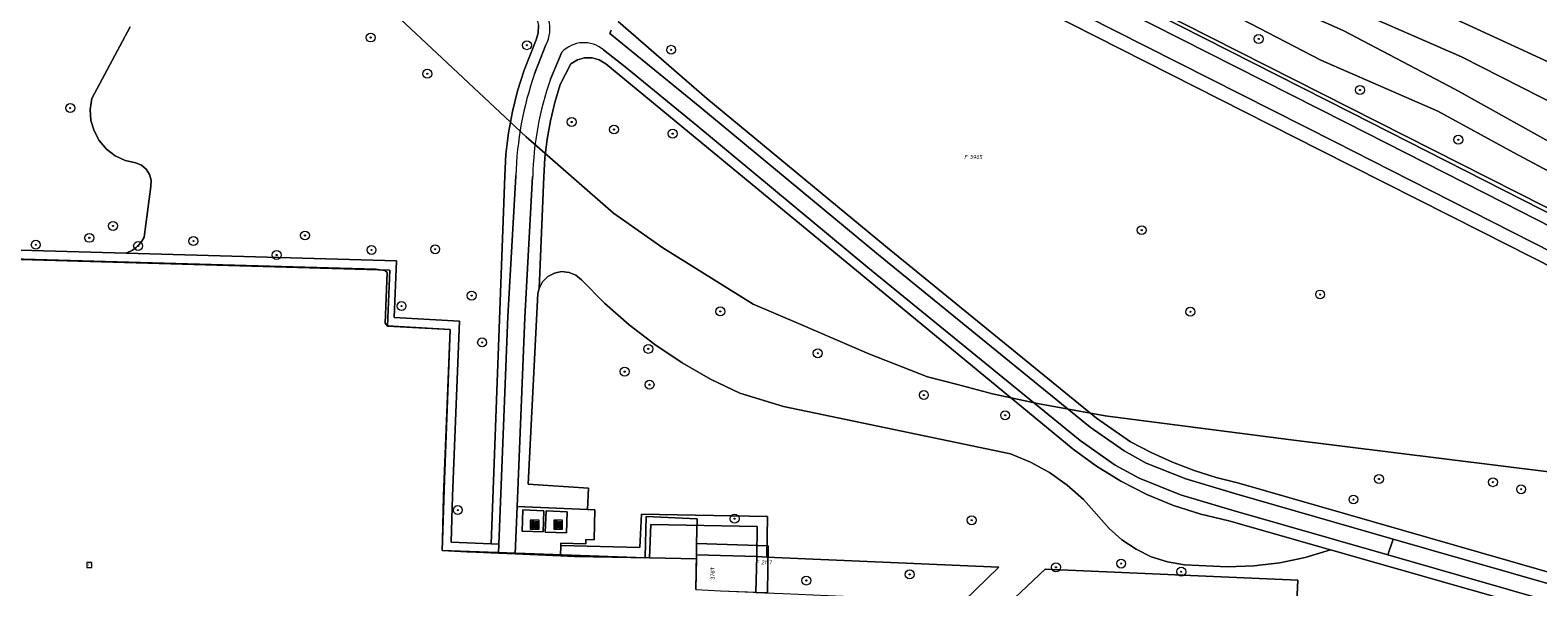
# Model space of a CAD drawing. Header units: metres. Extents: x 207466 to 209466, y 475780 to 477780.
# Tile 80 of 189: x 208631 to 208766, y 476243 to 476292. Entities that reach past the tile are written whole.
import ezdxf
from ezdxf.enums import TextEntityAlignment as Align

# ---------------------------------------------------------------- set-up
doc = ezdxf.new("R2010")
doc.units = ezdxf.units.M
doc.layers.get('0').update_dxf_attribs({"color": 253, "linetype": 'CONTINUOUS'})
for name, color, linetype, lineweight, true_color in [('B-OG-WA-SLOOT_WATER-A', 7, 'CONTINUOUS', 0, 0x478c9a), ('B-RO-GR-BEPLANTING_CULTUUR_BOSPLANTSOEN-GV', 7, 'CONTINUOUS', 0, 0x6d8a47), ('B-RO-GR-BOOM-S', 7, 'CONTINUOUS', 0, 0x6d8a47), ('B-RO-GR-GRAS-GV', 7, 'CONTINUOUS', 0, 0x6d8a47), ('B-RO-GR-GROENVOORZIENING-GV', 7, 'CONTINUOUS', 0, 0x6d8a47), ('B-RO-OG-BEBOUWING-GV', 7, 'CONTINUOUS', 0, 0xa50000), ('B-RO-OG-WATER_SLOOT-GV', 7, 'CONTINUOUS', 0, 0x478c9a)]:
    doc.layers.add(name, color=color, linetype=linetype, lineweight=lineweight, true_color=true_color)
for name, color, linetype, lineweight in [('B-RO-IE-MEUBILAIR_WEGMEUBILAIR-S', 253, 'CONTINUOUS', 0), ('B-RO-OG-BEBOUWING-T18', 7, 'CONTINUOUS', 0), ('B-RO-OG-TERREIN_ERF-GV', 253, 'CONTINUOUS', 0), ('B-RO-RI-GWA_RIOOLPUT-S', 253, 'CONTINUOUS', 0), ('B-RO-VH-VERHARDING_BETON-GV', 253, 'CONTINUOUS', 0), ('B-RO-VH-VERHARDING_TEGEL-GV', 253, 'CONTINUOUS', 0), ('B-WE-KG-GRENS_PERCEEL-GV', 150, 'CONTINUOUS', 18), ('B-WE-KG-GRENS_PERCEEL-S', 150, 'CONTINUOUS', 25)]:
    doc.layers.add(name, color=color, linetype=linetype, lineweight=lineweight)
doc.styles.add('NLCS-ISO', font='NLCS-ISO.ttf')
doc.styles.add('NLCS-ISO-M200-T18', font='NLCS-ISO.ttf', dxfattribs={"height": 1.8})

# ---------------------------------------------------------------- blocks, each defined once
blk = doc.blocks.new('SIE-WEG_AFVAL_APART_PLAATS-SO1')
at = {"linetype": 'Continuous'}
for points in [[(-1.5, -1.5), (-0.25, -1.5), (-0.25, 1.5), (-1.5, 1.5)], [(1.5, 1.5), (0.25, 1.5), (0.25, -1.5), (1.5, -1.5)]]:
    blk.add_hatch(color=0, dxfattribs=at).paths.add_polyline_path(points)
h = blk.add_hatch(color=0, dxfattribs=at)
h.paths.add_polyline_path([(-1.5, -1.5), (-0.25, -1.5), (-0.25, 1.5), (-1.5, 1.5)])
h.paths.add_polyline_path([(1.5, 1.5), (0.25, 1.5), (0.25, -1.5), (1.5, -1.5)])
at = {"color": 0, "linetype": 'ByBlock', "lineweight": -2, "flags": 128}
for points in [[(-2, -2), (2, -2), (2, 2), (-2, 2), (-2, -2)], [(-1.5, -1.5), (-0.25, -1.5), (-0.25, 1.5), (-1.5, 1.5), (-1.5, -1.5)]]:
    blk.add_lwpolyline(points, dxfattribs=at)
at = {"color": 0, "linetype": 'ByBlock', "lineweight": -2, "extrusion": (0, 0, -1), "flags": 128}
blk.add_lwpolyline([(-1.5, -1.5), (-0.25, -1.5), (-0.25, 1.5), (-1.5, 1.5), (-1.5, -1.5)], dxfattribs=at)
blk = doc.blocks.new('SRI-PUT_INSPECTIEPUT_RIOOLPUT-SO1')
at = {"color": 0, "linetype": 'ByBlock', "lineweight": -2, "flags": 128}
blk.add_lwpolyline([(-1.125, -1.125), (1.125, -1.125), (1.125, 1.125), (-1.125, 1.125), (-1.125, -1.125)], dxfattribs=at)
at = {"color": 0, "linetype": 'ByBlock', "lineweight": -2, "insert": (0, 0.2828), "char_height": 1.5, "attachment_point": 5, "line_spacing_factor": 0.8, "style": 'NLCS-ISO'}
blk.add_mtext('{\\C0;r}', dxfattribs=at)
blk = doc.blocks.new('SGR-BOOM_01-SO1')
at = {"linetype": 'Continuous'}
h = blk.add_hatch(color=0, dxfattribs=at)
edge = h.paths.add_edge_path()
edge.add_arc((0, 0), 0.25, 0, 360)
at = {"color": 0, "linetype": 'ByBlock', "lineweight": -2}
for radius in [2, 0.25]:
    blk.add_circle((0, 0), radius, dxfattribs=at)
blk = doc.blocks.new('SKG-PERCEELNUMMER-SO')
at = {"style": 'NLCS-ISO', "oblique": 10, "flags": 1}
blk.add_attdef('GEMEENTECODE', text='', height=1.8, dxfattribs=at).set_placement((0, 2.55), align=Align.MIDDLE_CENTER)
at = {"style": 'NLCS-ISO', "oblique": 10}
blk.add_attdef('SECTIE', text='', height=1.8, dxfattribs=at).set_placement((-0.5, 0), align=Align.MIDDLE_RIGHT)
blk.add_attdef('PERCEELNUMMER', text='', height=1.8, dxfattribs=at).set_placement((0.5, 0), align=Align.MIDDLE_LEFT)

msp = doc.modelspace()

# ---------------------------------------------------------------- linework, layer by layer
at = {"layer": 'B-OG-WA-SLOOT_WATER-A', "flags": 128}
msp.add_lwpolyline([(208743.26, 476297.09), (208759.29, 476290.08), (208773.4, 476282.9)], dxfattribs=at)
at = {"layer": 'B-RO-GR-BEPLANTING_CULTUUR_BOSPLANTSOEN-GV', "flags": 128}
for points in [[(208625.72, 476272.85), (208639.51, 476272.46), (208640.06, 476272.73), (208640.38, 476272.96), (208640.67, 476273.23), (208640.91, 476273.54), (208641.1, 476273.89), (208641.72, 476278.45), (208641.74, 476279), (208641.59, 476279.53), (208641.3, 476280), (208640.88, 476280.36), (208640.37, 476280.58), (208639.4, 476280.79), (208638.51, 476281.21), (208637.73, 476281.81), (208637.08, 476282.56), (208636.62, 476283.43), (208636.34, 476284.38), (208636.27, 476285.36), (208636.41, 476286.34), (208639.87, 476292.78)], [(208698.44, 476241.93), (208701.14, 476241.81), (208703.83, 476241.7), (208706.53, 476241.58), (208709.23, 476241.46), (208711.93, 476241.34), (208714.62, 476241.22), (208717.79, 476244.31), (208696.96, 476245.21), (208696.07, 476245.25), (208696, 476242.06), (208696, 476242.04), (208698.44, 476241.93)], [(208718.67, 476241.04), (208720.02, 476240.98), (208721.86, 476240.9), (208722.72, 476240.86), (208725.41, 476240.74), (208728.11, 476240.62), (208730.81, 476240.5), (208733.51, 476240.38), (208736.2, 476240.26), (208738.9, 476240.15), (208741.6, 476240.03), (208744.47, 476239.9), (208744.61, 476243.14), (208721.93, 476244.13), (208718.67, 476241.04)]]:
    msp.add_lwpolyline(points, dxfattribs=at)
at = {"layer": 'B-RO-GR-GRAS-GV', "flags": 128}
for points in [[(208639.26, 476340.86), (208608.85, 476356.26), (208576.66, 476372.54), (208552.11, 476385), (208551.04, 476385.55), (208550.82, 476385.08), (208550.77, 476384.57), (208551.66, 476384.11), (208576.21, 476371.65), (208608.39, 476355.37), (208638.8, 476339.97), (208662.25, 476328.11), (208691.93, 476313.05), (208729.13, 476294.21), (208748.9, 476284.2), (208763.09, 476276.98), (208770.24, 476273.34)], [(208552.11, 476385), (208576.66, 476372.54), (208608.85, 476356.26), (208639.26, 476340.86), (208662.7, 476329.01), (208692.38, 476313.94), (208729.59, 476295.1), (208749.35, 476285.09), (208768.18, 476275.51)], [(208768.18, 476275.51), (208749.35, 476285.09), (208729.59, 476295.1), (208692.38, 476313.94), (208662.7, 476329.01), (208639.26, 476340.86)], [(208627.44, 476330.64), (208676.05, 476294.12), (208676.35, 476293.53), (208676.49, 476292.88), (208676.46, 476292.22), (208676.27, 476291.59), (208675.19, 476288.89), (208674.61, 476287.04), (208674.15, 476285.16), (208673.8, 476283.26), (208673.57, 476281.34), (208673.46, 476279.41), (208672.23, 476246.4), (208672.92, 476246.37), (208673.75, 476266.78), (208674.46, 476279.38), (208674.46, 476279.41), (208674.46, 476279.43)], [(208774.52, 476275.88), (208763.96, 476281.49), (208757.17, 476285.21), (208746.66, 476289.78), (208736.41, 476295.1), (208723.98, 476301.07), (208714.44, 476305.86), (208704.65, 476310.61), (208694.95, 476315.49), (208692.72, 476316.49), (208691.74, 476314.58), (208689.06, 476315.92), (208690.04, 476317.83), (208689.12, 476318.24), (208685.19, 476320.01), (208675.59, 476324.97), (208664.7, 476330.6)], [(208800.62, 476255.72), (208796.44, 476257.84), (208769.33, 476271.56), (208752.91, 476279.92), (208748, 476282.42), (208728.23, 476292.42), (208689.69, 476311.94)], [(208690.83, 476309.98), (208746.56, 476281.75)], [(208761.11, 476274.38), (208746.56, 476281.75), (208690.83, 476309.98)], [(208639.87, 476292.78), (208636.41, 476286.34), (208636.27, 476285.36), (208636.34, 476284.38), (208636.62, 476283.43), (208637.08, 476282.56), (208637.73, 476281.81), (208638.51, 476281.21), (208639.4, 476280.79), (208640.37, 476280.58), (208640.88, 476280.36), (208641.3, 476280), (208641.59, 476279.53), (208641.74, 476279), (208641.72, 476278.45), (208641.1, 476273.89), (208640.91, 476273.54), (208640.67, 476273.23), (208640.38, 476272.96), (208640.06, 476272.73), (208639.51, 476272.46), (208663.74, 476271.78), (208663.55, 476266.7), (208669.39, 476266.36), (208668.76, 476250.66), (208668.66, 476246.55), (208672.23, 476246.4), (208673.46, 476279.41), (208673.57, 476281.34), (208673.8, 476283.26), (208674.15, 476285.16), (208674.61, 476287.04), (208675.19, 476288.89), (208676.27, 476291.59), (208676.46, 476292.22), (208676.49, 476292.88)], [(208683.01, 476292.47), (208682.89, 476292.17), (208690.95, 476285.58), (208706.98, 476272.33), (208725.98, 476256.86), (208729.03, 476254.73), (208731.01, 476253.63), (208734.57, 476252.21), (208739.04, 476250.88), (208753.17, 476246.82), (208770.56, 476241.81), (208794.81, 476235.01), (208796.52, 476238.98), (208801.1, 476249.46), (208802.37, 476252.35)], [(208770.84, 476242.78), (208739.31, 476251.84), (208737.29, 476252.35), (208735.3, 476252.98), (208733.36, 476253.73), (208731.45, 476254.58), (208729.6, 476255.55), (208726.55, 476257.68), (208707.61, 476273.1), (208691.58, 476286.35), (208683.63, 476293.26)], [(208683.63, 476293.26), (208691.58, 476286.35), (208707.61, 476273.1), (208726.55, 476257.68), (208729.6, 476255.55), (208731.45, 476254.58), (208733.36, 476253.73), (208735.3, 476252.98), (208737.29, 476252.35), (208739.31, 476251.84), (208770.84, 476242.78)], [(208676.14, 476288.56), (208677.16, 476291.15)], [(208676.54, 476269.31), (208676.86, 476269.9), (208677.33, 476270.36), (208677.91, 476270.68), (208678.56, 476270.81), (208679.23, 476270.74), (208679.84, 476270.49), (208680.35, 476270.07), (208682.41, 476267.99), (208684.61, 476266.04), (208686.93, 476264.26), (208689.37, 476262.63), (208691.91, 476261.17), (208694.55, 476259.9), (208698.46, 476258.72), (208718.82, 476254.47), (208720.62, 476253.73), (208722.33, 476252.79), (208723.92, 476251.67), (208725.38, 476250.38), (208727.68, 476247.77), (208728.82, 476246.75), (208730.09, 476245.9), (208731.46, 476245.24), (208732.92, 476244.77), (208734.43, 476244.5), (208738.3, 476244.33), (208740.65, 476244.42), (208742.98, 476244.7), (208745.28, 476245.18), (208747.53, 476245.85), (208738.42, 476248.46), (208735.91, 476249.05), (208733.44, 476249.84), (208731.05, 476250.83), (208728.74, 476252), (208726.54, 476253.35), (208724.45, 476254.88), (208682.52, 476289.45), (208681.94, 476289.8), (208681.3, 476289.98), (208680.62, 476289.98), (208679.98, 476289.8), (208679.4, 476289.46), (208678.44, 476287.6), (208677.95, 476285.99), (208677.55, 476284.35), (208677.26, 476282.68), (208677.06, 476281.01), (208676.96, 476279.32), (208676.54, 476269.31)], [(208676.54, 476269.31), (208676.96, 476279.32), (208677.06, 476281.01), (208677.26, 476282.68), (208677.55, 476284.35), (208677.95, 476285.99), (208678.44, 476287.6), (208679.4, 476289.46), (208679.98, 476289.8), (208680.62, 476289.98), (208681.3, 476289.98), (208681.94, 476289.8), (208682.52, 476289.45), (208724.45, 476254.88), (208726.54, 476253.35), (208728.74, 476252), (208731.05, 476250.83), (208733.44, 476249.84), (208735.91, 476249.05), (208738.42, 476248.46), (208747.53, 476245.85), (208791.5, 476233.34)], [(208678.58, 476290.49), (208677.55, 476288.06)], [(208794.39, 476233.57), (208770.16, 476240.37), (208752.68, 476245.4), (208738.61, 476249.44), (208734.08, 476250.79), (208730.36, 476252.27), (208728.23, 476253.46), (208725.07, 476255.66), (208706.02, 476271.18), (208690.7, 476283.91), (208684.26, 476289.18), (208682.32, 476290.7)], [(208746.56, 476281.75), (208761.11, 476274.38), (208801.23, 476254.05)], [(208675.96, 476279.35), (208675.25, 476266.7), (208674.56, 476249.73), (208680.88, 476249.47), (208680.96, 476251.4), (208675.56, 476251.75), (208676.43, 476268.84), (208676.54, 476269.31)], [(208801.23, 476254.05), (208761.11, 476274.38)], [(208791.5, 476233.34), (208747.53, 476245.85), (208745.28, 476245.18), (208742.98, 476244.7), (208740.65, 476244.42), (208738.3, 476244.33), (208734.43, 476244.5), (208732.92, 476244.77), (208731.46, 476245.24), (208730.09, 476245.9), (208728.82, 476246.75), (208727.68, 476247.77), (208725.38, 476250.38), (208723.92, 476251.67), (208722.33, 476252.79), (208720.62, 476253.73), (208718.82, 476254.47), (208698.46, 476258.72), (208694.55, 476259.9), (208691.91, 476261.17), (208689.37, 476262.63), (208686.93, 476264.26), (208684.61, 476266.04), (208682.41, 476267.99), (208680.35, 476270.07), (208679.84, 476270.49), (208679.23, 476270.74), (208678.56, 476270.81), (208677.91, 476270.68), (208677.33, 476270.36), (208676.86, 476269.9), (208676.54, 476269.31), (208676.43, 476268.84), (208675.56, 476251.75), (208680.96, 476251.4), (208680.88, 476249.47)], [(208680.88, 476249.47), (208681.55, 476249.44), (208681.49, 476246.75), (208680.74, 476246.77), (208680.73, 476246.4), (208678.49, 476246.45), (208678.48, 476246.23), (208685.58, 476246.06), (208685.72, 476249.05), (208697.04, 476248.83), (208696.96, 476245.21), (208717.79, 476244.31), (208714.62, 476241.22), (208717.32, 476241.1), (208718.67, 476241.04), (208721.93, 476244.13), (208744.61, 476243.14), (208744.47, 476239.9), (208782.16, 476229.59)]]:
    msp.add_lwpolyline(points, dxfattribs=at)
at = {"layer": 'B-RO-GR-GRAS-GV'}
for centre, radius, start, end in [((208674.2, 476292.63), 3.31, 333.4253, 53.2086), ((208680.56, 476288.64), 2.71, 49.4872, 137.0285), ((208704.59, 476278.62), 30.14, 160.7517, 178.4552), ((208704.56, 476278.63), 28.6, 160.7454, 178.5628)]:
    msp.add_arc(centre, radius, start, end, dxfattribs=at)
at = {"layer": 'B-RO-GR-GROENVOORZIENING-GV', "flags": 128}
for points in [[(208639.51, 476272.46), (208625.72, 476272.85)], [(208628.2, 476271.98), (208638.68, 476271.68), (208661.86, 476271.03), (208662.69, 476270.91), (208662.9, 476270.72), (208662.73, 476266.19), (208662.92, 476265.94), (208668.56, 476265.61), (208667.96, 476250.69), (208667.87, 476246.71), (208667.85, 476245.78), (208670.07, 476245.69), (208670.89, 476245.65), (208672.2, 476245.6), (208672.89, 476245.57), (208672.92, 476246.37), (208672.23, 476246.4), (208668.66, 476246.55), (208668.76, 476250.66), (208669.39, 476266.36), (208663.55, 476266.7), (208663.74, 476271.78), (208639.51, 476272.46)], [(208678.48, 476246.23), (208678.47, 476245.33), (208679.73, 476245.27), (208686.44, 476245.14), (208686.58, 476248.14), (208696.1, 476247.95), (208696.07, 476245.25), (208696.96, 476245.21), (208697.04, 476248.83), (208685.72, 476249.05), (208685.58, 476246.06), (208678.48, 476246.23)]]:
    msp.add_lwpolyline(points, dxfattribs=at)
at = {"layer": 'B-RO-OG-BEBOUWING-GV', "flags": 128}
msp.add_lwpolyline([(208696.07, 476245.25), (208690.66, 476245.41), (208690.65, 476245.06), (208690.59, 476242.29), (208692.82, 476242.18), (208695.74, 476242.07), (208696, 476242.06), (208696.07, 476245.25)], dxfattribs=at)
at = {"layer": 'B-RO-OG-TERREIN_ERF-GV', "flags": 128}
msp.add_lwpolyline([(208690.59, 476242.29), (208690.65, 476245.06), (208686.44, 476245.14), (208679.73, 476245.27), (208678.47, 476245.33), (208674.39, 476245.5), (208672.89, 476245.57), (208672.2, 476245.6), (208670.89, 476245.65), (208670.07, 476245.69), (208667.85, 476245.78), (208667.87, 476246.71), (208667.96, 476250.69), (208668.56, 476265.61), (208662.92, 476265.94), (208662.73, 476266.19), (208662.9, 476270.72), (208662.69, 476270.91), (208661.86, 476271.03), (208638.68, 476271.68), (208628.2, 476271.98)], dxfattribs=at)
at = {"layer": 'B-RO-OG-WATER_SLOOT-GV', "flags": 128}
for points in [[(208617.09, 476354.71), (208633.61, 476346.53), (208647.31, 476339.98), (208662.17, 476332.68), (208682.79, 476322.49), (208687.55, 476320.14), (208689, 476319.01), (208689.12, 476318.24), (208690.04, 476317.83), (208692.72, 476316.49), (208694.95, 476315.49), (208704.65, 476310.61), (208714.44, 476305.86), (208723.98, 476301.07), (208736.41, 476295.1), (208746.66, 476289.78), (208757.17, 476285.21), (208763.96, 476281.49), (208774.52, 476275.88)], [(208773.4, 476282.9), (208759.29, 476290.08), (208743.26, 476297.09)]]:
    msp.add_lwpolyline(points, dxfattribs=at)
at = {"layer": 'B-RO-VH-VERHARDING_BETON-GV', "flags": 128}
for points in [[(208807.92, 476254.34), (208797.33, 476259.63), (208793.8, 476261.41), (208792.65, 476262), (208770.24, 476273.34), (208763.09, 476276.98), (208748.9, 476284.2), (208729.13, 476294.21), (208691.93, 476313.05), (208662.25, 476328.11), (208638.8, 476339.97), (208608.39, 476355.37), (208576.21, 476371.65), (208551.66, 476384.11), (208550.77, 476384.57), (208548.65, 476385.64), (208539.29, 476390.4), (208536.21, 476391.9)], [(208681.91, 476296.89), (208683.71, 476300.54), (208687.61, 476307.99), (208689.69, 476311.94), (208728.23, 476292.42), (208748, 476282.42), (208752.91, 476279.92), (208769.33, 476271.56), (208796.44, 476257.84), (208800.62, 476255.72)], [(208682.32, 476290.7), (208684.26, 476289.18), (208690.7, 476283.91), (208706.02, 476271.18), (208725.07, 476255.66), (208728.23, 476253.46), (208730.36, 476252.27), (208734.08, 476250.79), (208738.61, 476249.44), (208752.68, 476245.4), (208753.17, 476246.82), (208739.04, 476250.88), (208734.57, 476252.21), (208731.01, 476253.63), (208729.03, 476254.73), (208725.98, 476256.86), (208706.98, 476272.33), (208690.95, 476285.58), (208682.89, 476292.17), (208683.01, 476292.47)], [(208677.16, 476291.15), (208676.14, 476288.56)], [(208677.55, 476288.06), (208678.58, 476290.49)], [(208674.46, 476279.43), (208674.46, 476279.41), (208674.46, 476279.38), (208673.75, 476266.78), (208672.92, 476246.37), (208672.89, 476245.57), (208674.39, 476245.5), (208674.56, 476249.73), (208675.25, 476266.7), (208675.96, 476279.35)], [(208676.91, 476247.46), (208676.98, 476249.36), (208675.09, 476249.44), (208675.01, 476247.54), (208676.91, 476247.46)], [(208678.99, 476247.37), (208679.07, 476249.27), (208677.17, 476249.35), (208677.1, 476247.45), (208678.99, 476247.37)], [(208797.41, 476236.02), (208798.43, 476238.51), (208802.83, 476248.63), (208801.1, 476249.46), (208796.52, 476238.98), (208794.81, 476235.01), (208770.56, 476241.81), (208753.17, 476246.82), (208752.68, 476245.4), (208770.16, 476240.37), (208794.39, 476233.57)]]:
    msp.add_lwpolyline(points, dxfattribs=at)
at = {"layer": 'B-RO-VH-VERHARDING_BETON-GV'}
for centre, radius, start, end in [((208674.2, 476292.63), 3.31, 333.4253, 53.2086), ((208680.56, 476288.64), 2.71, 49.4872, 137.0285), ((208704.59, 476278.62), 30.14, 160.7517, 178.4552), ((208704.56, 476278.63), 28.6, 160.7454, 178.5628)]:
    msp.add_arc(centre, radius, start, end, dxfattribs=at)
at = {"layer": 'B-RO-VH-VERHARDING_TEGEL-GV', "flags": 128}
for points in [[(208674.39, 476245.5), (208678.47, 476245.33), (208678.48, 476246.23), (208678.49, 476246.45), (208680.73, 476246.4), (208680.74, 476246.77), (208681.49, 476246.75), (208681.55, 476249.44), (208680.88, 476249.47), (208674.56, 476249.73), (208674.39, 476245.5)], [(208676.91, 476247.46), (208675.01, 476247.54), (208675.09, 476249.44), (208676.98, 476249.36), (208676.91, 476247.46)], [(208678.99, 476247.37), (208677.1, 476247.45), (208677.17, 476249.35), (208679.07, 476249.27), (208678.99, 476247.37)], [(208686.58, 476248.14), (208686.44, 476245.14), (208690.65, 476245.06), (208690.66, 476245.41), (208696.07, 476245.25), (208696.1, 476247.95), (208686.58, 476248.14)]]:
    msp.add_lwpolyline(points, dxfattribs=at)
at = {"layer": 'B-WE-KG-GRENS_PERCEEL-GV'}
for points in [[(208327.62, 476411.29), (208527.45, 476395.47), (208528.81, 476395.35), (208530.19, 476395.16), (208531.56, 476394.89), (208532.92, 476394.55), (208534.25, 476394.13), (208535.56, 476393.63), (208536.8, 476393.08), (208536.86, 476393.05), (208669.37, 476325.97), (208675.71, 476324.01), (208687.75, 476320.08), (208708.79, 476310.46), (208733.8, 476299.05), (208748.66, 476292.43), (208758.69, 476287.17), (208777.38, 476276.77)], [(208462.06, 476407.33), (208476.25, 476405.56), (208492.7, 476403.52), (208501.21, 476402.32), (208517.41, 476399.41), (208540.18, 476393.45), (208554.39, 476388.69), (208565.02, 476384.7), (208589.62, 476374.23), (208600.63, 476369.14), (208638.78, 476348.88), (208659.39, 476338.75), (208684.47, 476326.98), (208706.3, 476317.27), (208745.52, 476299.59), (208768.63, 476288.9)], [(208768.63, 476288.9), (208745.52, 476299.59), (208706.3, 476317.27), (208684.47, 476326.98), (208659.39, 476338.75), (208638.78, 476348.88), (208600.63, 476369.14), (208589.62, 476374.23), (208565.02, 476384.7), (208554.39, 476388.69), (208540.18, 476393.45), (208517.41, 476399.41), (208501.21, 476402.32), (208492.7, 476403.52), (208476.25, 476405.56), (208462.06, 476407.33)], [(208811.68, 476253.92), (208669.37, 476325.97), (208647.11, 476332.85), (208621.11, 476340.82)], [(208771.95, 476252.26), (208743.76, 476255.75), (208727.32, 476257.86), (208721.24, 476258.97), (208717.23, 476259.84), (208714.09, 476260.7), (208711.38, 476261.38), (208706.11, 476263.45), (208700.03, 476266.06), (208695.76, 476267.88), (208687.64, 476272.94), (208683.23, 476276.05), (208675.39, 476282.89), (208656.08, 476301), (208637.51, 476318.56), (208627.86, 476325.6)], [(208627.86, 476325.6), (208637.51, 476318.56), (208656.08, 476301), (208675.39, 476282.89), (208683.23, 476276.05), (208687.64, 476272.94), (208695.76, 476267.88), (208700.03, 476266.06), (208706.11, 476263.45), (208711.38, 476261.38), (208714.09, 476260.7), (208717.23, 476259.84), (208721.24, 476258.97), (208727.32, 476257.86), (208743.76, 476255.75), (208771.95, 476252.26)], [(208777.38, 476276.77), (208758.69, 476287.17), (208748.66, 476292.43), (208733.8, 476299.05), (208708.79, 476310.46), (208687.75, 476320.08), (208675.71, 476324.01), (208669.37, 476325.97), (208811.68, 476253.92)], [(208627.97, 476271.97), (208663.15, 476270.94), (208662.95, 476265.91), (208668.56, 476265.61), (208668.06, 476252.12), (208667.85, 476245.78), (208686.05, 476245.15), (208686.05, 476245.19), (208686.16, 476248.85), (208690.73, 476248.65), (208690.67, 476246.41), (208697.09, 476246.22), (208697.03, 476242.02)], [(208690.59, 476242.29), (208690.65, 476245.48), (208690.67, 476246.41), (208690.73, 476248.65), (208686.16, 476248.85), (208686.05, 476245.19), (208686.05, 476245.15), (208667.85, 476245.78), (208668.06, 476252.12), (208668.56, 476265.61), (208662.95, 476265.91), (208663.15, 476270.94), (208627.97, 476271.97)]]:
    msp.add_lwpolyline(points, dxfattribs=at)
msp.add_lwpolyline([(208692.82, 476242.18), (208696.04, 476242.05), (208697.03, 476242.02), (208697.09, 476246.22), (208690.67, 476246.41), (208690.65, 476245.48), (208690.59, 476242.29)], close=True, dxfattribs=at)

# ---------------------------------------------------------------- block references
at = {"layer": 'B-RO-GR-BOOM-S', "xscale": 0.2, "yscale": 0.2, "zscale": 0.2}
for p in [(208661.43, 476291.81), (208675.45, 476291.12), (208688.39, 476290.71), (208741.1, 476291.68), (208666.52, 476288.56), (208666.52, 476288.56), (208750.18, 476287.1), (208634.48, 476285.48), (208679.46, 476284.23), (208683.26, 476283.56), (208688.52, 476283.19), (208759.01, 476282.64), (208638.32, 476274.91), (208730.6, 476274.53), (208631.39, 476273.22), (208636.19, 476273.84), (208640.57, 476273.11), (208645.53, 476273.55), (208655.54, 476274.05), (208653, 476272.3), (208661.51, 476272.76), (208667.22, 476272.82), (208664.2, 476267.72), (208670.49, 476268.66), (208746.61, 476268.76), (208692.8, 476267.24), (208734.97, 476267.21), (208671.43, 476264.46), (208686.34, 476263.88), (208701.54, 476263.49), (208684.22, 476261.84), (208686.45, 476260.67), (208711.06, 476259.74), (208718.35, 476257.92), (208751.89, 476252.21), (208762.11, 476251.92), (208749.6, 476250.37), (208764.64, 476251.29), (208669.25, 476249.42), (208694.08, 476248.65), (208715.35, 476248.51), (208709.79, 476243.65), (208722.91, 476244.29), (208728.76, 476244.62), (208734.15, 476243.89), (208700.52, 476243.1)]:
    msp.add_blockref('SGR-BOOM_01-SO1', p, dxfattribs=at)
at = {"layer": 'B-RO-IE-MEUBILAIR_WEGMEUBILAIR-S', "xscale": 0.2, "yscale": 0.2, "zscale": 0.2}
for p in [(208676.15, 476248.11), (208678.25, 476248.11)]:
    msp.add_blockref('SIE-WEG_AFVAL_APART_PLAATS-SO1', p, dxfattribs=at)
at = {"layer": 'B-RO-RI-GWA_RIOOLPUT-S', "xscale": 0.2, "yscale": 0.2, "zscale": 0.2}
msp.add_blockref('SRI-PUT_INSPECTIEPUT_RIOOLPUT-SO1', (208636.2, 476244.5), dxfattribs=at)
at = {"layer": 'B-WE-KG-GRENS_PERCEEL-S', "xscale": 0.2, "yscale": 0.2, "zscale": 0.2}
for p, values in [((208715.06, 476281.08), {'PERCEELNUMMER': '3905', 'SECTIE': 'F'}), ((208696.36, 476244.73), {'PERCEELNUMMER': '2117', 'SECTIE': 'F'})]:
    msp.add_blockref('SKG-PERCEELNUMMER-SO', p, dxfattribs=at).add_auto_attribs(values)

# ---------------------------------------------------------------- texts
at = {"layer": 'B-RO-OG-BEBOUWING-T18', "insert": (208692.12, 476243.74), "char_height": 0.36, "attachment_point": 5, "rotation": 88.7, "line_spacing_factor": 0.8, "style": 'NLCS-ISO-M200-T18'}
msp.add_mtext('{\\fArial|b0|i0|c0|p34;\\C256;376T}', dxfattribs=at)

doc.saveas('drawing.dxf')
